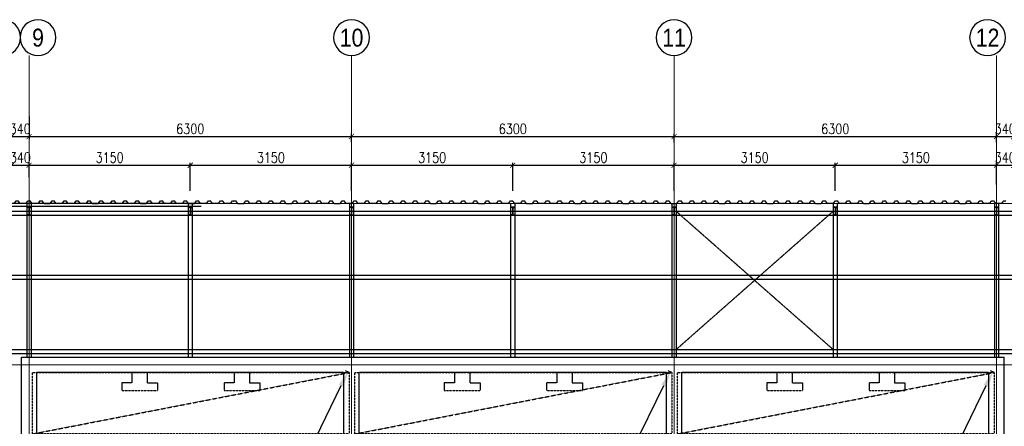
# Model space of a CAD drawing. Header units: millimetres. Extents: x -374129 to 1163271, y -112652 to 695637.
# Tile 8 of 256: x 38298 to 57532, y -88050 to -80111. Entities that reach past the tile are written whole.
import ezdxf
from ezdxf import colors
from ezdxf.entities.mleader import LeaderData, LeaderLine
from ezdxf.enums import TextEntityAlignment as Align
from ezdxf.math import Vec2, Vec3

# ---------------------------------------------------------------- set-up
doc = ezdxf.new("R2010")
doc.units = ezdxf.units.MM
doc.header["$PDMODE"] = 4
for name, pattern in [('ACAD_ISO04W100', [30, 24, -3, 0, -3]), ('DASHED', [0.75, 0.5, -0.25]), ('HIDDEN', [0.375, 0.25, -0.125])]:
    doc.linetypes.add(name, pattern=pattern)
for name, color, linetype in [('KRT_fund', 3, 'Continuous'), ('KRT_opisy', 146, 'Continuous'), ('KRT_osie_budopis', 1, 'Continuous'), ('KRT_plyty kanalow', 11, 'Continuous'), ('KRT_plyty SPK20', 7, 'Continuous'), ('KRT_sciany', 2, 'Continuous'), ('KRT_stal', 4, 'Continuous'), ('KRT_wymiary', 4, 'Continuous'), ('KRT_wymiary_100', 4, 'Continuous')]:
    doc.layers.add(name, color=color, linetype=linetype)
doc.layers.add('KRT_osie', color=55, linetype='ACAD_ISO04W100', lineweight=18)
doc.styles.add('biuro 1', font='arial.ttf')
doc.styles.add('WYMIAR', font='romans.shx', dxfattribs={"width": 0.8})
doc.dimstyles.new('KRT_1-100', dxfattribs={"dimscale": 100, "dimtxt": 2, "dimasz": 1, "dimexe": 0.5, "dimexo": 0, "dimgap": 0.5, "dimtad": 1, "dimdec": 1, "dimrnd": 0.1, "dimzin": 9, "dimdsep": 46, "dimtxsty": 'WYMIAR', "dimblk": 'ARCHTICK', "dimcen": 0.09, "dimdle": 0.5, "dimclrd": 1, "dimclre": 252, "dimclrt": 256, "dimadec": 0, "dimazin": 0, "dimtfac": 1, "dimtdec": 1, "dimtmove": 0, "dimatfit": 3, "dimfxl": 1, "dimtolj": 1, "dimtzin": 0, "dimarcsym": 0})

# ---------------------------------------------------------------- blocks, each defined once
blk = doc.blocks.new('opis_osi')
at = {"linetype": 'Continuous'}
for start, end in [(90, 180), (0, 90), (180, 270), (270, 0)]:
    blk.add_arc((0, -37.5), 35, start, end, dxfattribs=at)
at = {"color": 0, "linetype": 'Continuous', "style": 'biuro 1', "width": 0.85}
blk.add_attdef('AA', text='', height=35, dxfattribs=at).set_placement((0.1, -37.5), align=Align.MIDDLE_CENTER)
blk = doc.blocks.new('*U5')
at = {"color": 0}
for p, q in [((30, 153), (0, 153)), ((30, 7), (0, 7)), ((38, 144), (38, 16)), ((43, 144), (43, 16)), ((52, 153), (82, 153)), ((52, 7), (82, 7))]:
    blk.add_line(p, q, dxfattribs=at)
for points in [[(82, 153), (82, 160), (0, 160), (0, 153)], [(0, 7), (0, 0), (82, 0), (82, 7)]]:
    blk.add_lwpolyline(points, dxfattribs=at)
for centre, start, end in [((30, 144), 0, 90), ((30, 16), 270, 0), ((52, 144), 90, 180), ((52, 16), 180, 270)]:
    blk.add_arc(centre, 9, start, end, dxfattribs=at)
blk = doc.blocks.new('_ArchTick')
at = {"color": 0, "linetype": 'ByBlock', "const_width": 0.15}
blk.add_lwpolyline([(-0.5, -0.5), (0.5, 0.5)], dxfattribs=at)
blk = doc.blocks.new('*D249')
at = {"layer": 'Defpoints', "color": 0, "transparency": 16777216}
for p in [(44780, -82953), (41630, -83450), (44780, -83450)]:
    blk.add_point(p, dxfattribs=at)
at = {"layer": 'KRT_wymiary_100', "color": 1, "lineweight": -2, "transparency": 16777216}
blk.add_line((41580, -82953), (44830, -82953), dxfattribs=at)
at = {"layer": 'KRT_wymiary_100', "color": 252, "lineweight": -2, "transparency": 16777216}
for p, q in [((41630, -83450), (41630, -82903)), ((44780, -83450), (44780, -82903))]:
    blk.add_line(p, q, dxfattribs=at)
at = {"layer": 'KRT_wymiary_100', "color": 1, "lineweight": -2, "transparency": 16777216, "xscale": 100, "yscale": 100, "zscale": 100, "rotation": 180}
blk.add_blockref('_ArchTick', (41630, -82953), dxfattribs=at)
at = {"layer": 'KRT_wymiary_100', "color": 1, "lineweight": -2, "transparency": 16777216, "xscale": 100, "yscale": 100, "zscale": 100}
blk.add_blockref('_ArchTick', (44780, -82953), dxfattribs=at)
at = {"layer": 'KRT_wymiary_100', "transparency": 16777216, "insert": (43205, -82803), "char_height": 200, "attachment_point": 5, "style": 'WYMIAR'}
blk.add_mtext('\\A1;3150', dxfattribs=at)
blk = doc.blocks.new('*D250')
at = {"layer": 'Defpoints', "color": 0, "transparency": 16777216}
for p in [(47930, -82953), (44780, -83450), (47930, -83450)]:
    blk.add_point(p, dxfattribs=at)
at = {"layer": 'KRT_wymiary_100', "color": 1, "lineweight": -2, "transparency": 16777216}
blk.add_line((44730, -82953), (47980, -82953), dxfattribs=at)
at = {"layer": 'KRT_wymiary_100', "color": 252, "lineweight": -2, "transparency": 16777216}
for p, q in [((44780, -83450), (44780, -82903)), ((47930, -83450), (47930, -82903))]:
    blk.add_line(p, q, dxfattribs=at)
at = {"layer": 'KRT_wymiary_100', "color": 1, "lineweight": -2, "transparency": 16777216, "xscale": 100, "yscale": 100, "zscale": 100, "rotation": 180}
blk.add_blockref('_ArchTick', (44780, -82953), dxfattribs=at)
at = {"layer": 'KRT_wymiary_100', "color": 1, "lineweight": -2, "transparency": 16777216, "xscale": 100, "yscale": 100, "zscale": 100}
blk.add_blockref('_ArchTick', (47930, -82953), dxfattribs=at)
at = {"layer": 'KRT_wymiary_100', "transparency": 16777216, "insert": (46355, -82803), "char_height": 200, "attachment_point": 5, "style": 'WYMIAR'}
blk.add_mtext('\\A1;3150', dxfattribs=at)
blk = doc.blocks.new('*D220')
at = {"layer": 'Defpoints', "color": 0, "transparency": 16777216}
for p in [(51080, -82953), (47930, -83450), (51080, -83450)]:
    blk.add_point(p, dxfattribs=at)
at = {"layer": 'KRT_wymiary_100', "color": 1, "lineweight": -2, "transparency": 16777216}
blk.add_line((47880, -82953), (51130, -82953), dxfattribs=at)
at = {"layer": 'KRT_wymiary_100', "color": 252, "lineweight": -2, "transparency": 16777216}
for p, q in [((47930, -83450), (47930, -82903)), ((51080, -83450), (51080, -82903))]:
    blk.add_line(p, q, dxfattribs=at)
at = {"layer": 'KRT_wymiary_100', "color": 1, "lineweight": -2, "transparency": 16777216, "xscale": 100, "yscale": 100, "zscale": 100, "rotation": 180}
blk.add_blockref('_ArchTick', (47930, -82953), dxfattribs=at)
at = {"layer": 'KRT_wymiary_100', "color": 1, "lineweight": -2, "transparency": 16777216, "xscale": 100, "yscale": 100, "zscale": 100}
blk.add_blockref('_ArchTick', (51080, -82953), dxfattribs=at)
at = {"layer": 'KRT_wymiary_100', "transparency": 16777216, "insert": (49505, -82803), "char_height": 200, "attachment_point": 5, "style": 'WYMIAR'}
blk.add_mtext('\\A1;3150', dxfattribs=at)
blk = doc.blocks.new('*D221')
at = {"layer": 'Defpoints', "color": 0, "transparency": 16777216}
for p in [(54230, -82953), (51080, -83450), (54230, -83450)]:
    blk.add_point(p, dxfattribs=at)
at = {"layer": 'KRT_wymiary_100', "color": 1, "lineweight": -2, "transparency": 16777216}
blk.add_line((51030, -82953), (54280, -82953), dxfattribs=at)
at = {"layer": 'KRT_wymiary_100', "color": 252, "lineweight": -2, "transparency": 16777216}
for p, q in [((51080, -83450), (51080, -82903)), ((54230, -83450), (54230, -82903))]:
    blk.add_line(p, q, dxfattribs=at)
at = {"layer": 'KRT_wymiary_100', "color": 1, "lineweight": -2, "transparency": 16777216, "xscale": 100, "yscale": 100, "zscale": 100, "rotation": 180}
blk.add_blockref('_ArchTick', (51080, -82953), dxfattribs=at)
at = {"layer": 'KRT_wymiary_100', "color": 1, "lineweight": -2, "transparency": 16777216, "xscale": 100, "yscale": 100, "zscale": 100}
blk.add_blockref('_ArchTick', (54230, -82953), dxfattribs=at)
at = {"layer": 'KRT_wymiary_100', "transparency": 16777216, "insert": (52655, -82803), "char_height": 200, "attachment_point": 5, "style": 'WYMIAR'}
blk.add_mtext('\\A1;3150', dxfattribs=at)
blk = doc.blocks.new('*D226')
at = {"layer": 'Defpoints', "color": 0, "transparency": 16777216}
for p in [(38480, -82953), (38140, -83184), (38480, -83184)]:
    blk.add_point(p, dxfattribs=at)
at = {"layer": 'KRT_wymiary_100', "color": 1, "lineweight": -2, "transparency": 16777216}
blk.add_line((38090, -82953), (38530, -82953), dxfattribs=at)
at = {"layer": 'KRT_wymiary_100', "color": 252, "lineweight": -2, "transparency": 16777216}
for p, q in [((38140, -83184), (38140, -82903)), ((38480, -83184), (38480, -82903))]:
    blk.add_line(p, q, dxfattribs=at)
at = {"layer": 'KRT_wymiary_100', "color": 1, "lineweight": -2, "transparency": 16777216, "xscale": 100, "yscale": 100, "zscale": 100, "rotation": 180}
blk.add_blockref('_ArchTick', (38140, -82953), dxfattribs=at)
at = {"layer": 'KRT_wymiary_100', "color": 1, "lineweight": -2, "transparency": 16777216, "xscale": 100, "yscale": 100, "zscale": 100}
blk.add_blockref('_ArchTick', (38480, -82953), dxfattribs=at)
at = {"layer": 'KRT_wymiary_100', "transparency": 16777216, "insert": (38310, -82803), "char_height": 200, "attachment_point": 5, "style": 'WYMIAR'}
blk.add_mtext('\\A1;340', dxfattribs=at)
blk = doc.blocks.new('*D227')
at = {"layer": 'Defpoints', "color": 0, "transparency": 16777216}
for p in [(41630, -82953), (38480, -83184), (41630, -83277)]:
    blk.add_point(p, dxfattribs=at)
at = {"layer": 'KRT_wymiary_100', "color": 1, "lineweight": -2, "transparency": 16777216}
blk.add_line((38430, -82953), (41680, -82953), dxfattribs=at)
at = {"layer": 'KRT_wymiary_100', "color": 252, "lineweight": -2, "transparency": 16777216}
for p, q in [((38480, -83184), (38480, -82903)), ((41630, -83277), (41630, -82903))]:
    blk.add_line(p, q, dxfattribs=at)
at = {"layer": 'KRT_wymiary_100', "color": 1, "lineweight": -2, "transparency": 16777216, "xscale": 100, "yscale": 100, "zscale": 100, "rotation": 180}
blk.add_blockref('_ArchTick', (38480, -82953), dxfattribs=at)
at = {"layer": 'KRT_wymiary_100', "color": 1, "lineweight": -2, "transparency": 16777216, "xscale": 100, "yscale": 100, "zscale": 100}
blk.add_blockref('_ArchTick', (41630, -82953), dxfattribs=at)
at = {"layer": 'KRT_wymiary_100', "transparency": 16777216, "insert": (40055, -82803), "char_height": 200, "attachment_point": 5, "style": 'WYMIAR'}
blk.add_mtext('\\A1;3150', dxfattribs=at)
blk = doc.blocks.new('*D228')
at = {"layer": 'Defpoints', "color": 0, "transparency": 16777216}
for p in [(57380, -82953), (54230, -83450), (57380, -83331)]:
    blk.add_point(p, dxfattribs=at)
at = {"layer": 'KRT_wymiary_100', "color": 1, "lineweight": -2, "transparency": 16777216}
blk.add_line((54180, -82953), (57430, -82953), dxfattribs=at)
at = {"layer": 'KRT_wymiary_100', "color": 252, "lineweight": -2, "transparency": 16777216}
for p, q in [((54230, -83450), (54230, -82903)), ((57380, -83331), (57380, -82903))]:
    blk.add_line(p, q, dxfattribs=at)
at = {"layer": 'KRT_wymiary_100', "color": 1, "lineweight": -2, "transparency": 16777216, "xscale": 100, "yscale": 100, "zscale": 100, "rotation": 180}
blk.add_blockref('_ArchTick', (54230, -82953), dxfattribs=at)
at = {"layer": 'KRT_wymiary_100', "color": 1, "lineweight": -2, "transparency": 16777216, "xscale": 100, "yscale": 100, "zscale": 100}
blk.add_blockref('_ArchTick', (57380, -82953), dxfattribs=at)
at = {"layer": 'KRT_wymiary_100', "transparency": 16777216, "insert": (55805, -82803), "char_height": 200, "attachment_point": 5, "style": 'WYMIAR'}
blk.add_mtext('\\A1;3150', dxfattribs=at)
blk = doc.blocks.new('*D229')
at = {"layer": 'Defpoints', "color": 0, "transparency": 16777216}
for p in [(57720, -82953), (57380, -83331), (57720, -83331)]:
    blk.add_point(p, dxfattribs=at)
at = {"layer": 'KRT_wymiary_100', "color": 1, "lineweight": -2, "transparency": 16777216}
blk.add_line((57330, -82953), (57770, -82953), dxfattribs=at)
at = {"layer": 'KRT_wymiary_100', "color": 252, "lineweight": -2, "transparency": 16777216}
for p, q in [((57380, -83331), (57380, -82903)), ((57720, -83331), (57720, -82903))]:
    blk.add_line(p, q, dxfattribs=at)
at = {"layer": 'KRT_wymiary_100', "color": 1, "lineweight": -2, "transparency": 16777216, "xscale": 100, "yscale": 100, "zscale": 100, "rotation": 180}
blk.add_blockref('_ArchTick', (57380, -82953), dxfattribs=at)
at = {"layer": 'KRT_wymiary_100', "color": 1, "lineweight": -2, "transparency": 16777216, "xscale": 100, "yscale": 100, "zscale": 100}
blk.add_blockref('_ArchTick', (57720, -82953), dxfattribs=at)
at = {"layer": 'KRT_wymiary_100', "transparency": 16777216, "insert": (57550, -82803), "char_height": 200, "attachment_point": 5, "style": 'WYMIAR'}
blk.add_mtext('\\A1;340', dxfattribs=at)
blk = doc.blocks.new('*D232')
at = {"layer": 'Defpoints', "color": 0, "transparency": 16777216}
for p in [(38480, -82004), (38480, -82393), (38140, -82592)]:
    blk.add_point(p, dxfattribs=at)
at = {"layer": 'KRT_wymiary_100', "color": 252, "lineweight": -2, "transparency": 16777216}
for p, q in [((38480, -82004), (38480, -82443)), ((38140, -82592), (38140, -82343))]:
    blk.add_line(p, q, dxfattribs=at)
at = {"layer": 'KRT_wymiary_100', "color": 1, "lineweight": -2, "transparency": 16777216}
blk.add_line((38090, -82393), (38530, -82393), dxfattribs=at)
at = {"layer": 'KRT_wymiary_100', "color": 1, "lineweight": -2, "transparency": 16777216, "xscale": 100, "yscale": 100, "zscale": 100, "rotation": 180}
blk.add_blockref('_ArchTick', (38140, -82393), dxfattribs=at)
at = {"layer": 'KRT_wymiary_100', "color": 1, "lineweight": -2, "transparency": 16777216, "xscale": 100, "yscale": 100, "zscale": 100}
blk.add_blockref('_ArchTick', (38480, -82393), dxfattribs=at)
at = {"layer": 'KRT_wymiary_100', "transparency": 16777216, "insert": (38306, -82243), "char_height": 200, "attachment_point": 5, "style": 'WYMIAR'}
blk.add_mtext('\\A1;340', dxfattribs=at)
blk = doc.blocks.new('*D233')
at = {"layer": 'Defpoints', "color": 0, "transparency": 16777216}
for p in [(38480, -82004), (44780, -82393), (44780, -82501)]:
    blk.add_point(p, dxfattribs=at)
at = {"layer": 'KRT_wymiary_100', "color": 252, "lineweight": -2, "transparency": 16777216}
for p, q in [((38480, -82004), (38480, -82443)), ((44780, -82501), (44780, -82343))]:
    blk.add_line(p, q, dxfattribs=at)
at = {"layer": 'KRT_wymiary_100', "color": 1, "lineweight": -2, "transparency": 16777216}
blk.add_line((38430, -82393), (44830, -82393), dxfattribs=at)
at = {"layer": 'KRT_wymiary_100', "color": 1, "lineweight": -2, "transparency": 16777216, "xscale": 100, "yscale": 100, "zscale": 100, "rotation": 180}
blk.add_blockref('_ArchTick', (38480, -82393), dxfattribs=at)
at = {"layer": 'KRT_wymiary_100', "color": 1, "lineweight": -2, "transparency": 16777216, "xscale": 100, "yscale": 100, "zscale": 100}
blk.add_blockref('_ArchTick', (44780, -82393), dxfattribs=at)
at = {"layer": 'KRT_wymiary_100', "transparency": 16777216, "insert": (41630, -82243), "char_height": 200, "attachment_point": 5, "style": 'WYMIAR'}
blk.add_mtext('\\A1;6300', dxfattribs=at)
blk = doc.blocks.new('*D234')
at = {"layer": 'Defpoints', "color": 0, "transparency": 16777216}
for p in [(44780, -82501), (51080, -82393), (51080, -82501)]:
    blk.add_point(p, dxfattribs=at)
at = {"layer": 'KRT_wymiary_100', "color": 1, "lineweight": -2, "transparency": 16777216}
blk.add_line((44730, -82393), (51130, -82393), dxfattribs=at)
at = {"layer": 'KRT_wymiary_100', "color": 252, "lineweight": -2, "transparency": 16777216}
for p, q in [((44780, -82501), (44780, -82343)), ((51080, -82501), (51080, -82343))]:
    blk.add_line(p, q, dxfattribs=at)
at = {"layer": 'KRT_wymiary_100', "color": 1, "lineweight": -2, "transparency": 16777216, "xscale": 100, "yscale": 100, "zscale": 100, "rotation": 180}
blk.add_blockref('_ArchTick', (44780, -82393), dxfattribs=at)
at = {"layer": 'KRT_wymiary_100', "color": 1, "lineweight": -2, "transparency": 16777216, "xscale": 100, "yscale": 100, "zscale": 100}
blk.add_blockref('_ArchTick', (51080, -82393), dxfattribs=at)
at = {"layer": 'KRT_wymiary_100', "transparency": 16777216, "insert": (47930, -82243), "char_height": 200, "attachment_point": 5, "style": 'WYMIAR'}
blk.add_mtext('\\A1;6300', dxfattribs=at)
blk = doc.blocks.new('*D235')
at = {"layer": 'Defpoints', "color": 0, "transparency": 16777216}
for p in [(51080, -82501), (57380, -82393), (57380, -82501)]:
    blk.add_point(p, dxfattribs=at)
at = {"layer": 'KRT_wymiary_100', "color": 1, "lineweight": -2, "transparency": 16777216}
blk.add_line((51030, -82393), (57430, -82393), dxfattribs=at)
at = {"layer": 'KRT_wymiary_100', "color": 252, "lineweight": -2, "transparency": 16777216}
for p, q in [((51080, -82501), (51080, -82343)), ((57380, -82501), (57380, -82343))]:
    blk.add_line(p, q, dxfattribs=at)
at = {"layer": 'KRT_wymiary_100', "color": 1, "lineweight": -2, "transparency": 16777216, "xscale": 100, "yscale": 100, "zscale": 100, "rotation": 180}
blk.add_blockref('_ArchTick', (51080, -82393), dxfattribs=at)
at = {"layer": 'KRT_wymiary_100', "color": 1, "lineweight": -2, "transparency": 16777216, "xscale": 100, "yscale": 100, "zscale": 100}
blk.add_blockref('_ArchTick', (57380, -82393), dxfattribs=at)
at = {"layer": 'KRT_wymiary_100', "transparency": 16777216, "insert": (54230, -82243), "char_height": 200, "attachment_point": 5, "style": 'WYMIAR'}
blk.add_mtext('\\A1;6300', dxfattribs=at)
blk = doc.blocks.new('*D236')
at = {"layer": 'Defpoints', "color": 0, "transparency": 16777216}
for p in [(57720, -82020), (57380, -82501), (57720, -82393)]:
    blk.add_point(p, dxfattribs=at)
at = {"layer": 'KRT_wymiary_100', "color": 252, "lineweight": -2, "transparency": 16777216}
for p, q in [((57720, -82020), (57720, -82443)), ((57380, -82501), (57380, -82343))]:
    blk.add_line(p, q, dxfattribs=at)
at = {"layer": 'KRT_wymiary_100', "color": 1, "lineweight": -2, "transparency": 16777216}
blk.add_line((57330, -82393), (57770, -82393), dxfattribs=at)
at = {"layer": 'KRT_wymiary_100', "color": 1, "lineweight": -2, "transparency": 16777216, "xscale": 100, "yscale": 100, "zscale": 100, "rotation": 180}
blk.add_blockref('_ArchTick', (57380, -82393), dxfattribs=at)
at = {"layer": 'KRT_wymiary_100', "color": 1, "lineweight": -2, "transparency": 16777216, "xscale": 100, "yscale": 100, "zscale": 100}
blk.add_blockref('_ArchTick', (57720, -82393), dxfattribs=at)
at = {"layer": 'KRT_wymiary_100', "transparency": 16777216, "insert": (57550, -82243), "char_height": 200, "attachment_point": 5, "style": 'WYMIAR'}
blk.add_mtext('\\A1;340', dxfattribs=at)
blk = doc.blocks.new('plyta130-3')
at = {"layer": 'KRT_plyty kanalow', "linetype": 'DASHED', "ltscale": 3}
for p, q in [((-4340, 850), (-3640, 850)), ((-2340, 850), (-1640, 850))]:
    blk.add_line(p, q, dxfattribs=at)
blk.add_lwpolyline([(-6085, 0), (-6085, 1200), (105, 1200), (105, 0), (-6085, 0), (105, 1200)], dxfattribs=at)
at = {"layer": 'KRT_plyty kanalow', "linetype": 'DASHED', "ltscale": 2}
for points in [[(-4140, 1200), (-4140, 1000), (-4340, 1000), (-4340, 850)], [(-3840, 1200), (-3840, 1000), (-3640, 1000), (-3640, 850)], [(-2140, 1200), (-2140, 1000), (-2340, 1000), (-2340, 850)], [(-1840, 1200), (-1840, 1000), (-1640, 1000), (-1640, 850)]]:
    blk.add_lwpolyline(points, dxfattribs=at)
blk = doc.blocks.new('*D307')
at = {"layer": 'Defpoints', "color": 0, "transparency": 16777216}
for p in [(44709, -86987), (44735, -87000), (38545, -99700)]:
    blk.add_point(p, dxfattribs=at)
at = {"layer": 'KRT_plyty SPK20', "color": 252, "lineweight": -2, "transparency": 16777216}
for p, q in [((44735, -87000), (44664, -86965)), ((38545, -99700), (38474, -99665))]:
    blk.add_line(p, q, dxfattribs=at)
at = {"layer": 'KRT_plyty SPK20', "color": 1, "lineweight": -2, "transparency": 16777216}
blk.add_line((38650, -99418), (44578, -87257), dxfattribs=at)
at = {"layer": 'KRT_plyty SPK20', "color": 1, "transparency": 16777216}
for points in [[(44533, -87235), (44622, -87279), (44709, -86987)], [(38605, -99396), (38695, -99440), (38519, -99687)]]:
    blk.add_solid(points, dxfattribs=at)
at = {"layer": 'KRT_plyty SPK20', "color": 6, "transparency": 16777216, "insert": (41436, -93251), "char_height": 200, "attachment_point": 5, "rotation": 64.0153, "style": 'WYMIAR', "bg_fill": 3, "box_fill_scale": 1.1, "bg_fill_color": 256, "bg_fill_true_color": 13158600, "bg_fill_transparency": 0}
blk.add_mtext('\\A1;PŁYTA KANAŁOWA SPRĘŻONA HC240 SZER.120cm L=6190mm', dxfattribs=at)
blk = doc.blocks.new('*D308')
at = {"layer": 'Defpoints', "color": 0, "transparency": 16777216}
for p in [(51009, -86987), (51035, -87000), (44845, -99700)]:
    blk.add_point(p, dxfattribs=at)
at = {"layer": 'KRT_plyty SPK20', "color": 252, "lineweight": -2, "transparency": 16777216}
for p, q in [((51035, -87000), (50964, -86965)), ((44845, -99700), (44774, -99665))]:
    blk.add_line(p, q, dxfattribs=at)
at = {"layer": 'KRT_plyty SPK20', "color": 1, "lineweight": -2, "transparency": 16777216}
blk.add_line((44950, -99418), (50878, -87257), dxfattribs=at)
at = {"layer": 'KRT_plyty SPK20', "color": 1, "transparency": 16777216}
for points in [[(50833, -87235), (50922, -87279), (51009, -86987)], [(44905, -99396), (44995, -99440), (44819, -99687)]]:
    blk.add_solid(points, dxfattribs=at)
at = {"layer": 'KRT_plyty SPK20', "color": 6, "transparency": 16777216, "insert": (47736, -93251), "char_height": 200, "attachment_point": 5, "rotation": 64.0153, "style": 'WYMIAR', "bg_fill": 3, "box_fill_scale": 1.1, "bg_fill_color": 256, "bg_fill_true_color": 13158600, "bg_fill_transparency": 0}
blk.add_mtext('\\A1;PŁYTA KANAŁOWA SPRĘŻONA HC240 SZER.120cm L=6190mm', dxfattribs=at)
blk = doc.blocks.new('*D309')
at = {"layer": 'Defpoints', "color": 0, "transparency": 16777216}
for p in [(57309, -86987), (57335, -87000), (51145, -99700)]:
    blk.add_point(p, dxfattribs=at)
at = {"layer": 'KRT_plyty SPK20', "color": 252, "lineweight": -2, "transparency": 16777216}
for p, q in [((57335, -87000), (57264, -86965)), ((51145, -99700), (51074, -99665))]:
    blk.add_line(p, q, dxfattribs=at)
at = {"layer": 'KRT_plyty SPK20', "color": 1, "lineweight": -2, "transparency": 16777216}
blk.add_line((51250, -99418), (57178, -87257), dxfattribs=at)
at = {"layer": 'KRT_plyty SPK20', "color": 1, "transparency": 16777216}
for points in [[(57133, -87235), (57222, -87279), (57309, -86987)], [(51205, -99396), (51295, -99440), (51119, -99687)]]:
    blk.add_solid(points, dxfattribs=at)
at = {"layer": 'KRT_plyty SPK20', "color": 6, "transparency": 16777216, "insert": (54036, -93251), "char_height": 200, "attachment_point": 5, "rotation": 64.0153, "style": 'WYMIAR', "bg_fill": 3, "box_fill_scale": 1.1, "bg_fill_color": 256, "bg_fill_true_color": 13158600, "bg_fill_transparency": 0}
blk.add_mtext('\\A1;PŁYTA KANAŁOWA SPRĘŻONA HC240 SZER.120cm L=6190mm', dxfattribs=at)
blk = doc.blocks.new('TR55')
at = {"color": 0}
for p, q in [((-980, 0), (-992, -16)), ((-980, 0), (-940, 0)), ((-900, -55), (-940, 0)), ((-786, -55), (-745, 0)), ((-745, 0), (-705, 0)), ((-664, -55), (-705, 0)), ((-550, -55), (-510, 0)), ((-510, 0), (-470, 0)), ((-430, -55), (-470, 0)), ((-316, -55), (-275, 0)), ((-275, 0), (-235, 0)), ((-194, -55), (-235, 0)), ((-80, -55), (-40, 0)), ((-40, 0), (0, 0)), ((-900, -55), (-786, -55)), ((-550, -55), (-664, -55)), ((-316, -55), (-430, -55)), ((-80, -55), (-194, -55))]:
    blk.add_line(p, q, dxfattribs=at)

msp = doc.modelspace()

# ---------------------------------------------------------------- linework, layer by layer
at = {"layer": 'KRT_fund', "color": 1, "linetype": 'ACAD_ISO04W100', "ltscale": 0.2}
for p, q in [((54188, -86551.76), (51120, -83851.76)), ((51120, -86551.76), (54188, -83851.76))]:
    msp.add_line(p, q, dxfattribs=at)
at = {"layer": 'KRT_fund', "color": 1}
for points in [[(-125, -83851.76), (70470, -83851.76), (70470, -83933.76), (-125, -83933.76)], [(-125, -85101.76), (70470, -85101.76), (70470, -85183.76), (-125, -85183.76)], [(-125, -86551.76), (70470, -86551.76), (70470, -86633.76), (-125, -86633.76)]]:
    msp.add_lwpolyline(points, dxfattribs=at)
at = {"layer": 'KRT_osie', "ltscale": 0.5}
for p, q in [((38480, -80811.36), (38480, -101295)), ((44780, -80811.36), (44780, -101295)), ((51080, -80811.36), (51080, -101295)), ((57380, -80811.36), (57380, -101295)), ((-5554.82, -83700), (73659.31, -83700)), ((-5554.82, -86850), (73659.31, -86850))]:
    msp.add_line(p, q, dxfattribs=at)
at = {"layer": 'KRT_sciany'}
for p, q in [((38330, -86700), (57530, -86700)), ((38330, -100000), (38330, -86700)), ((57530, -100000), (57530, -86700))]:
    msp.add_line(p, q, dxfattribs=at)
at = {"layer": 'KRT_sciany', "color": 1, "linetype": 'HIDDEN', "ltscale": 5}
for p, q in [((44630, -87000), (38630, -87000)), ((38630, -100000), (38630, -87000)), ((44630, -100000), (44630, -87000)), ((50930, -87000), (44930, -87000)), ((44930, -100000), (44930, -87000)), ((50930, -100000), (50930, -87000)), ((57230, -87000), (51230, -87000)), ((51230, -100000), (51230, -87000)), ((57230, -100000), (57230, -87000))]:
    msp.add_line(p, q, dxfattribs=at)
at = {"layer": 'KRT_stal', "color": 1}
for p, q in [((41840, -83700), (-125, -83700)), ((41840, -83760), (-125, -83760))]:
    msp.add_line(p, q, dxfattribs=at)
at = {"layer": 'KRT_stal'}
for p, q in [((38438, -83700), (38438, -86700)), ((38520, -83700), (38520, -86700)), ((41588, -83700), (41588, -86700)), ((41670, -83700), (41670, -86700)), ((44738, -83700), (44738, -86700)), ((44820, -83700), (44820, -86700)), ((47888, -83700), (47888, -86700)), ((47970, -83700), (47970, -86700)), ((51038, -83700), (51038, -86700)), ((51120, -83700), (51120, -86700)), ((54188, -83700), (54188, -86700)), ((54270, -83700), (54270, -86700)), ((57338, -83700), (57338, -86700)), ((57420, -83700), (57420, -86700))]:
    msp.add_line(p, q, dxfattribs=at)

# ---------------------------------------------------------------- block references
at = {"color": 252}
for p in [(38736.34, -83645), (39676.34, -83645), (40616.34, -83645), (41556.34, -83645), (42496.34, -83645), (43461.34, -83645), (44401.34, -83645), (45341.34, -83645), (46281.34, -83645), (47221.34, -83645), (48161.34, -83645), (49101.34, -83645), (50041.34, -83645), (50981.34, -83645), (51921.34, -83645), (52861.34, -83645), (53801.34, -83645), (54741.34, -83645), (55681.34, -83645), (56621.34, -83645), (57561.34, -83645)]:
    msp.add_blockref('TR55', p, dxfattribs=at)
at = {"layer": 'KRT_osie_budopis', "color": 3, "xscale": 10, "yscale": 10, "zscale": 10}
for p, values in [((37965, -80086.36), {'AA': '8'}), ((38655, -80086.36), {'AA': '9'}), ((44780, -80086.36), {'AA': '10'}), ((51080, -80086.36), {'AA': '11'}), ((57205, -80086.36), {'AA': '12'})]:
    msp.add_blockref('opis_osi', p, dxfattribs=at).add_auto_attribs(values)
at = {"layer": 'KRT_stal', "color": 7}
for p in [(38439, -83930), (41589, -83930), (44739, -83930), (47889, -83930), (51039, -83930), (54189, -83930), (57339, -83930)]:
    msp.add_blockref('*U5', p, dxfattribs=at)
at = {"layer": 'KRT_wymiary'}
for p in [(44630, -88200), (50930, -88200), (57230, -88200)]:
    msp.add_blockref('plyta130-3', p, dxfattribs=at)

# ---------------------------------------------------------------- dimensions: what is measured, and where the dimension line sits
at = {"layer": 'KRT_wymiary_100'}
for base, p1, p2, picture, middle in [((38480, -82393.09), (38140, -82591.93), (38480, -82004.21), '*D232', (38306.36, -82393.09)), ((57720, -82393.09), (57380, -82501.5), (57720, -82019.65), '*D236', (57550, -82393.09)), ((38480, -82952.92), (38140, -83184), (38480, -83184), '*D226', (38310, -82952.92)), ((57720, -82952.92), (57380, -83331.42), (57720, -83331.42), '*D229', (57550, -82952.92))]:
    dim = msp.add_linear_dim(base=base, p1=p1, p2=p2, dimstyle='KRT_1-100', override={"dimtmove": 1}, dxfattribs=at)
    dim.commit()
    dim.dimension.update_dxf_attribs({"geometry": picture, "text_midpoint": middle, "dimtype": 160})
for base, p1, p2, picture, middle in [((44780, -82393.09), (38480, -82004.21), (44780, -82501.5), '*D233', (41630, -82243.09)), ((51080, -82393.09), (44780, -82501.5), (51080, -82501.5), '*D234', (47930, -82243.09)), ((57380, -82393.09), (51080, -82501.5), (57380, -82501.5), '*D235', (54230, -82243.09)), ((41630, -82952.92), (38480, -83184), (41630, -83277.49), '*D227', (40055, -82802.92)), ((44780, -82952.92), (41630, -83450), (44780, -83450), '*D249', (43205, -82802.92)), ((47930, -82952.92), (44780, -83450), (47930, -83450), '*D250', (46355, -82802.92)), ((51080, -82952.92), (47930, -83450), (51080, -83450), '*D220', (49505, -82802.92)), ((54230, -82952.92), (51080, -83450), (54230, -83450), '*D221', (52655, -82802.92)), ((57380, -82952.92), (54230, -83450), (57380, -83331.42), '*D228', (55805, -82802.92))]:
    dim = msp.add_linear_dim(base=base, p1=p1, p2=p2, dimstyle='KRT_1-100', override={"dimtmove": 1}, dxfattribs=at)
    dim.commit()
    dim.dimension.update_dxf_attribs({"geometry": picture, "text_midpoint": middle})

# ---------------------------------------------------------------- leaders
at = {"layer": 'KRT_opisy', "color": 1}
ml = msp.add_multileader_mtext('Standard', dxfattribs=at)
ml.set_content('\\C54;POZ.3.0 BLACHA TRAPEZOWA {\\H0.8x;\\C6;\\P}\\C6;TR50.260.1038 gr.0,6 NEGATYW, BALEXMETAL ', style='WYMIAR')
ml.set_leader_properties()
ml.build(insert=Vec2(0, 0))
ml.multileader.update_dxf_attribs({"dogleg_length": 0.36, "arrow_head_size": 200, "scale": 100})
ctx = ml.context
ctx.base_point, ctx.scale, ctx.char_height, ctx.arrow_head_size, ctx.landing_gap_size, ctx.plane_origin = Vec3(3345.48, -81230.56), 100, 180, 200, 9, Vec3(-29844.14, -167783.37)
notes = []
notes.append((ctx, [(0, (1, 1, 0), (3097.94, -81230.56), (1, 0), 247.54, [(1, [(2685.75, -84250.44)], 0, [])])]))
ctx.mtext.insert, ctx.mtext.width, ctx.mtext.defined_height, ctx.mtext.flow_direction = Vec3(3354.48, -81110.56), 5639.0794, 1400.46, 5
ml = msp.add_multileader_mtext('Standard', dxfattribs=at)
ml.set_content('\\C54;POZ.3.1 SŁUP STALOWY IPE160', style='WYMIAR')
ml.set_leader_properties()
ml.build(insert=Vec2(0, 0))
ml.multileader.update_dxf_attribs({"dogleg_length": 0.36, "arrow_head_size": 200, "scale": 100})
ctx = ml.context
ctx.base_point, ctx.scale, ctx.char_height, ctx.arrow_head_size, ctx.landing_gap_size, ctx.plane_origin = Vec3(10688.97, -81326.98), 100, 180, 200, 9, Vec3(-24804.87, -163215.68)
notes.append((ctx, [(0, (1, 1, 0), (10652.97, -81326.98), (1, 0), 36, [(1, [(9490, -83760)], 0, [])])]))
ctx.mtext.insert, ctx.mtext.width, ctx.mtext.defined_height, ctx.mtext.flow_direction = Vec3(10697.97, -81236.98), 2657.9479, 1300.46, 5
for ctx, leaders in notes:
    for number, flags, end, landing, length, lines in leaders:
        leader = LeaderData()
        leader.index, (leader.has_last_leader_line, leader.has_dogleg_vector, leader.attachment_direction) = number, flags
        leader.last_leader_point, leader.dogleg_vector, leader.dogleg_length = Vec3(end), Vec3(landing), length
        for number, points, colour, breaks in lines:
            line = LeaderLine()
            line.index, line.vertices, line.color, line.breaks = number, Vec3.list(points), colors.encode_raw_color(colour), breaks
            leader.lines.append(line)
        ctx.leaders.append(leader)

# ---------------------------------------------------------------- next in the draw order: dimensions: what is measured, and where the dimension line sits
at = {"layer": 'KRT_plyty SPK20', "color": 1}
dim = msp.add_aligned_dim(p1=(38545, -99700), p2=(44735, -87000), distance=28.94, text='PŁYTA KANAŁOWA SPRĘŻONA HC240 SZER.120cm L=6190mm', dimstyle='KRT_1-100', override={"dimasz": 3, "dimsah": 1, "dimclrt": 6, "dimtmove": 1, "dimtfill": 1}, dxfattribs=at)
dim.commit()
dim.dimension.update_dxf_attribs({"geometry": '*D307', "text_midpoint": (41436.34, -93250.74)})

# ---------------------------------------------------------------- next in the draw order: dimensions: what is measured, and where the dimension line sits
dim = msp.add_aligned_dim(p1=(44845, -99700), p2=(51035, -87000), distance=28.94, text='PŁYTA KANAŁOWA SPRĘŻONA HC240 SZER.120cm L=6190mm', dimstyle='KRT_1-100', override={"dimasz": 3, "dimsah": 1, "dimclrt": 6, "dimtmove": 1, "dimtfill": 1}, dxfattribs=at)
dim.commit()
dim.dimension.update_dxf_attribs({"geometry": '*D308', "text_midpoint": (47736.34, -93250.74)})

# ---------------------------------------------------------------- next in the draw order: dimensions: what is measured, and where the dimension line sits
dim = msp.add_aligned_dim(p1=(51145, -99700), p2=(57335, -87000), distance=28.94, text='PŁYTA KANAŁOWA SPRĘŻONA HC240 SZER.120cm L=6190mm', dimstyle='KRT_1-100', override={"dimasz": 3, "dimsah": 1, "dimclrt": 6, "dimtmove": 1, "dimtfill": 1}, dxfattribs=at)
dim.commit()
dim.dimension.update_dxf_attribs({"geometry": '*D309', "text_midpoint": (54036.34, -93250.74)})

doc.saveas('drawing.dxf')
